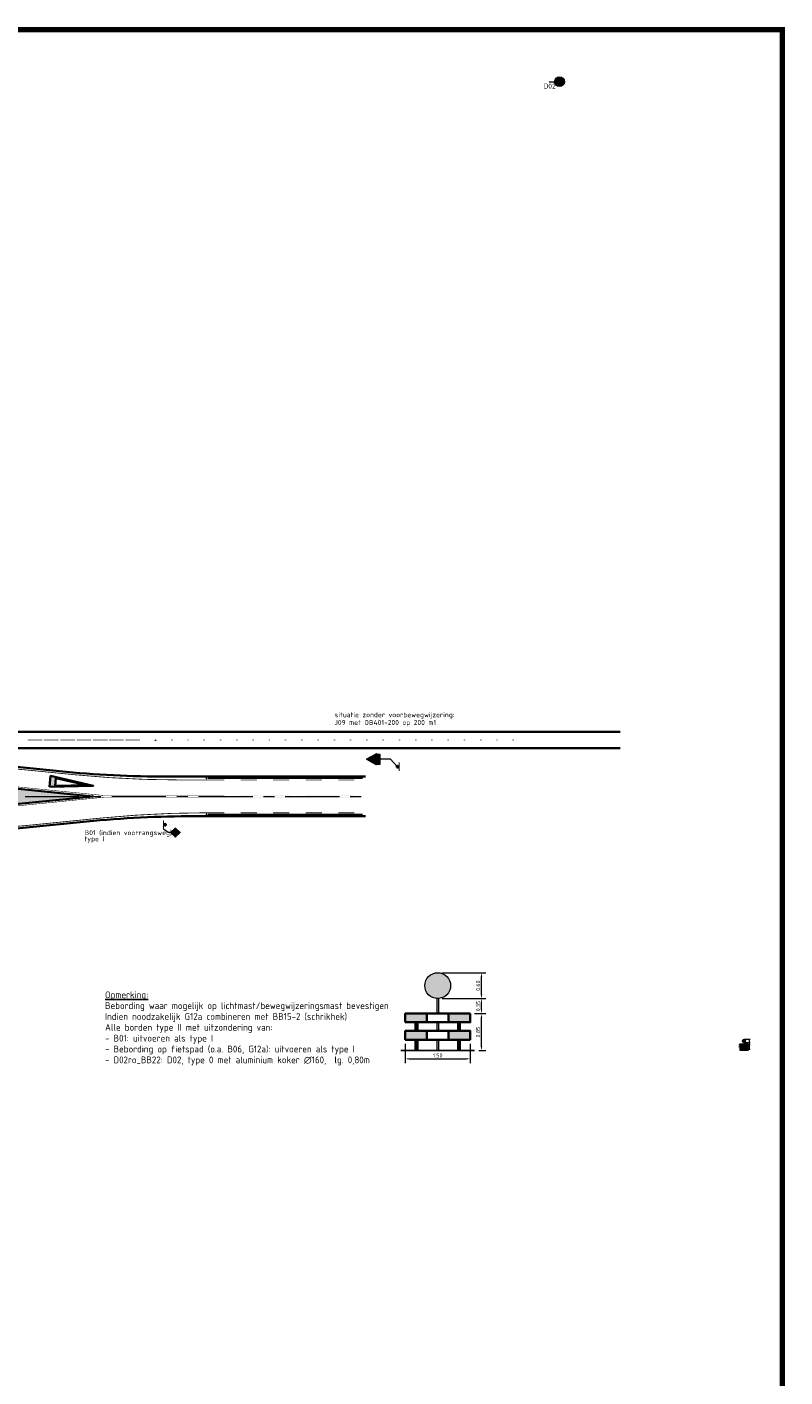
# Model space of a CAD drawing. Header units: metres. Extents: x -699 to 2316, y -1199 to 781.
# Tile 76 of 256: x 792 to 932, y -572 to -323. Entities that reach past the tile are written whole.
import ezdxf
from ezdxf.enums import TextEntityAlignment as Align

# ---------------------------------------------------------------- set-up
doc = ezdxf.new("R2010")
doc.units = ezdxf.units.M
doc.header["$PDMODE"] = 1
doc.linetypes.add('AM-AS', pattern=[16, 10, -2, 2, -2])
doc.linetypes.add('VW-1-1_STREEP', pattern=[2, 1, -1])
for name, color, linetype, lineweight in [('B-WE-AM-AS-G', 10, 'AM-AS', 18), ('N-WA-IE-MEUBILAIR_WEGMEUBILAIR-S', 7, 'Continuous', 25), ('N-WA-VW-VERKEERSTEKEN_BORD-G', 7, 'Continuous', 35), ('N-WE-VH-KANTSTROOKVERRUWING-G', 251, 'VW-1-1_STREEP', 18), ('N-WE-VH-KANTVERHARDING-G', 210, 'Continuous', 35), ('N-WE-VW-MARKERING_LANGS_STREEP_DOORGETROKKEN_010-G', 7, 'Continuous', 13), ('N-WE-VW-MARKERING_LANGS_STREEP_DOORGETROKKEN_015-G', 7, 'Continuous', 13), ('N-WE-VW-MARKERING_PUNTSTUK-G', 7, 'Continuous', 35), ('N-WE-VW-MARKERING_SYMBOOL-G', 7, 'Continuous', 35), ('X-XX-AL-M', 7, 'Continuous', 18), ('X-XX-AL-T18', 10, 'Continuous', 18), ('X-XX-AL-T25', 7, 'Continuous', 25)]:
    doc.layers.add(name, color=color, linetype=linetype, lineweight=lineweight)
for name, color, linetype, lineweight, true_color in [('N-WA-VW-VERKEERSTEKEN_BLAUW', 7, 'Continuous', 5, 0x005b8c), ('N-WA-VW-VERKEERSTEKEN_GEEL', 7, 'Continuous', 5, 0xf7b500), ('N-WA-VW-VERKEERSTEKEN_ROOD', 7, 'Continuous', 5, 0xbb1e10), ('N-WA-VW-VERKEERSTEKEN_WIT', 7, 'Continuous', 5, 0xf1f0ea), ('N-WA-VW-VERKEERSTEKEN_ZWART', 7, 'Continuous', 5, 0x2a292a)]:
    doc.layers.add(name, color=color, linetype=linetype, lineweight=lineweight, true_color=true_color)
doc.styles.add('ARIAL', font='arial.ttf')
doc.styles.add('NLCS-ISO', font='NLCS-ISO.ttf')
doc.styles.add('NLCS-ISO-M50-T18', font='NLCS-ISO.ttf', dxfattribs={"height": 0.09})
doc.dimstyles.new('NLCS-M50-T18-PIJL_A_L2_H1', dxfattribs={"dimscale": 0.05, "dimtxt": 2.5, "dimasz": 1.8, "dimexe": 2, "dimexo": 2, "dimgap": 0.7, "dimtad": 1, "dimzin": 0, "dimdsep": 46, "dimtxsty": 'NLCS-ISO-M50-T18', "dimcen": 0, "dimdle": 2, "dimclrd": 256, "dimclre": 256, "dimclrt": 10, "dimadec": 1, "dimazin": 0, "dimtfac": 1, "dimtdec": 3, "dimtofl": 0, "dimtmove": 0, "dimatfit": 3, "dimfxl": 2, "dimtfillclr": 256, "dimtolj": 1, "dimtzin": 0, "dimlwd": -1, "dimlwe": -1, "dimarcsym": 0})

# ---------------------------------------------------------------- blocks, each defined once
blk = doc.blocks.new('PAAL')
h = blk.add_hatch(color=256)
edge = h.paths.add_edge_path()
edge.add_arc((0, 0), 0.075, 0, 360)
at = {"const_width": 0.1, "flags": 128}
blk.add_lwpolyline([(0.4, 0.14), (-0.4, 0.14)], dxfattribs=at)
blk.add_circle((0, 0), 0.075)
blk = doc.blocks.new('VW8000')
h = blk.add_hatch(color=256)
h.paths.add_polyline_path([(-1, 8), (0, 0), (1, 8)])
h.paths.add_polyline_path([(0.72, 7), (0, 1.21), (-0.72, 7)], flags=16)
for points in [[(-1, 8), (0, 0), (1, 8)], [(0.72, 7), (0, 1.21), (-0.72, 7)]]:
    blk.add_lwpolyline(points, close=True)
blk = doc.blocks.new('SIE-WEG_GLASBOLREFLECTOR-SO')
for p, q in [((-0.4, 0), (-0.2, 0)), ((-0.1, 0.1), (-0.3, 0.3)), ((0, 0.2), (0, 0.4)), ((0.1, 0.1), (0.3, 0.3)), ((0.2, 0), (0.4, 0)), ((-0.3, -0.3), (-0.1, -0.1)), ((0, -0.4), (0, -0.2)), ((0.3, -0.3), (0.1, -0.1))]:
    blk.add_line(p, q)
for radius in [0.375, 0.2]:
    blk.add_circle((0, 0), radius)
blk = doc.blocks.new('glasbol')
at = {"layer": 'N-WA-IE-MEUBILAIR_WEGMEUBILAIR-S'}
blk.add_blockref('SIE-WEG_GLASBOLREFLECTOR-SO', (0, 0), dxfattribs=at)
blk = doc.blocks.new('B01')
at = {"layer": 'N-WA-VW-VERKEERSTEKEN_WIT'}
h = blk.add_hatch(color=256, dxfattribs=at)
h.paths.add_polyline_path([(-0.179, 0.275), (0, 0.096), (0.179, 0.275), (0, 0.454)], flags=16)
h.paths.add_polyline_path([(-0.008, 0.548), (-0.004, 0.55), (0, 0.55), (0.004, 0.55), (0.008, 0.548), (0.011, 0.547), (0.014, 0.544), (0.269, 0.289), (0.272, 0.286), (0.273, 0.283), (0.275, 0.279), (0.275, 0.275), (0.275, 0.271), (0.273, 0.267), (0.272, 0.264), (0.269, 0.261), (0.014, 0.006), (0.011, 0.003), (0.008, 0.002), (0.004, 0), (0, 0), (-0.004, 0), (-0.008, 0.002), (-0.011, 0.003), (-0.014, 0.006), (-0.269, 0.261), (-0.272, 0.264), (-0.273, 0.267), (-0.275, 0.271), (-0.275, 0.275), (-0.275, 0.279), (-0.273, 0.283), (-0.272, 0.286), (-0.269, 0.289), (-0.014, 0.544), (-0.011, 0.547)])
at = {"layer": 'N-WA-VW-VERKEERSTEKEN_GEEL'}
blk.add_solid([(-0.179, 0.275), (0, 0.454), (0, 0.096), (0.179, 0.275)], dxfattribs=at)
at = {"layer": 'N-WA-VW-VERKEERSTEKEN_WIT', "flags": 128}
blk.add_lwpolyline([(-0.179, 0.275), (0, 0.096), (0.179, 0.275), (0, 0.454)], close=True, dxfattribs=at)
at = {"layer": 'N-WA-VW-VERKEERSTEKEN_ZWART'}
blk.add_lwpolyline([(-0.008, 0.548), (-0.004, 0.55), (0, 0.55), (0.004, 0.55), (0.008, 0.548), (0.011, 0.547), (0.014, 0.544), (0.269, 0.289), (0.272, 0.286), (0.273, 0.283), (0.275, 0.279), (0.275, 0.275), (0.275, 0.271), (0.273, 0.267), (0.272, 0.264), (0.269, 0.261), (0.014, 0.006), (0.011, 0.003), (0.008, 0.002), (0.004, 0), (0, 0), (-0.004, 0), (-0.008, 0.002), (-0.011, 0.003), (-0.014, 0.006), (-0.269, 0.261), (-0.269, 0.261), (-0.272, 0.264), (-0.273, 0.267), (-0.275, 0.271), (-0.275, 0.275), (-0.275, 0.279), (-0.273, 0.283), (-0.272, 0.286), (-0.269, 0.289), (-0.014, 0.544), (-0.011, 0.547)], close=True, dxfattribs=at)
blk = doc.blocks.new('0301 (200)')
at = {"layer": 'N-WA-VW-VERKEERSTEKEN_WIT'}
h = blk.add_hatch(color=256, dxfattribs=at)
edge = h.paths.add_edge_path()
edge.add_arc((-0.275, 0.025), 0.025, 180, 270)
edge.add_line((-0.275, 0), (0.275, 0))
edge.add_arc((0.275, 0.025), 0.025, 270, 360)
edge.add_line((0.3, 0.025), (0.3, 0.178))
edge.add_arc((0.275, 0.178), 0.025, 0, 90)
edge.add_line((0.275, 0.203), (-0.275, 0.203))
edge.add_arc((-0.275, 0.178), 0.025, 90, 180)
edge.add_line((-0.3, 0.178), (-0.3, 0.025))
at = {"layer": 'N-WA-VW-VERKEERSTEKEN_ZWART'}
blk.add_lwpolyline([(-0.3, 0.025, 0.414214), (-0.275, 0), (0.275, 0, 0.414214), (0.3, 0.025), (0.3, 0.178, 0.414214), (0.275, 0.203), (-0.275, 0.203, 0.414214), (-0.3, 0.178)], format="xyb", close=True, dxfattribs=at)
at = {"layer": 'N-WA-VW-VERKEERSTEKEN_ZWART', "style": 'ARIAL'}
blk.add_text('200m', height=0.1054, dxfattribs=at).set_placement((0, 0.098), align=Align.MIDDLE)
blk = doc.blocks.new('j09')
at = {"layer": 'N-WA-VW-VERKEERSTEKEN_ROOD'}
h = blk.add_hatch(color=256, dxfattribs=at)
h.paths.add_polyline_path([(0.018, 0.59), (0.341, 0.03), (0.343, 0.026), (0.344, 0.02), (0.343, 0.015), (0.341, 0.01), (0.337, 0.006), (0.333, 0.003), (0.328, 0.001), (0.323, 0), (-0.323, 0), (-0.328, 0.001), (-0.333, 0.003), (-0.337, 0.006), (-0.341, 0.01), (-0.343, 0.015), (-0.343, 0.021), (-0.343, 0.026), (-0.341, 0.031), (-0.018, 0.59), (-0.015, 0.594), (-0.01, 0.597), (-0.005, 0.599), (0, 0.6), (0.01, 0.597), (0.014, 0.594)])
h.paths.add_polyline_path([(0, 0.456), (0.216, 0.082), (-0.216, 0.082)], flags=16)
at = {"layer": 'N-WA-VW-VERKEERSTEKEN_WIT'}
h = blk.add_hatch(color=256, dxfattribs=at)
h.paths.add_polyline_path([(-0.216, 0.082), (0.216, 0.082), (0, 0.456)])
h.paths.add_polyline_path([(0.008, 0.3), (0.068, 0.3, -0.690775), (0.07, 0.294), (0.057, 0.281, -0.262129), (0.091, 0.19), (0.062, 0.195, 0.251297), (0.04, 0.257), (0.034, 0.239, -0.713591), (0.027, 0.239), (0.006, 0.291), (0.005, 0.294, -0.585439)], flags=16)
h.paths.add_polyline_path([(-0.042, 0.298), (-0.032, 0.27, 0.251297), (-0.075, 0.221), (-0.056, 0.224, -0.713591), (-0.053, 0.218), (-0.088, 0.174), (-0.09, 0.172, -0.585439), (-0.097, 0.172), (-0.127, 0.223, -0.690775), (-0.122, 0.228), (-0.105, 0.223, -0.262129)], flags=16)
h.paths.add_polyline_path([(0.005, 0.159), (0.06, 0.15), (0.063, 0.15, -0.585439), (0.066, 0.144), (0.037, 0.093, -0.690775), (0.03, 0.094), (0.026, 0.112, -0.262129), (-0.07, 0.129), (-0.051, 0.152, 0.251297), (0.013, 0.139), (0.001, 0.153, -0.713591)], flags=16)
at = {"layer": 'N-WA-VW-VERKEERSTEKEN_ZWART'}
h = blk.add_hatch(color=256, dxfattribs=at)
h.paths.add_polyline_path([(-0.051, 0.152), (-0.07, 0.129, 0.262129), (0.026, 0.112), (0.03, 0.094, 0.679847), (0.037, 0.093), (0.066, 0.144, 0.585439), (0.063, 0.15), (0.06, 0.15), (0.005, 0.159, 0.68128), (0.001, 0.153), (0.013, 0.139, -0.251297)])
h.paths.add_polyline_path([(0.062, 0.195), (0.091, 0.19, 0.262129), (0.057, 0.281), (0.07, 0.294, 0.679847), (0.068, 0.3), (0.008, 0.3, 0.585439), (0.005, 0.294), (0.006, 0.291), (0.027, 0.239, 0.68128), (0.034, 0.239), (0.04, 0.257, -0.251297)])
h.paths.add_polyline_path([(-0.032, 0.27), (-0.042, 0.298, 0.262129), (-0.105, 0.223), (-0.122, 0.228, 0.679847), (-0.127, 0.223), (-0.097, 0.172, 0.585439), (-0.09, 0.172), (-0.088, 0.174), (-0.053, 0.218, 0.68128), (-0.056, 0.224), (-0.075, 0.221, -0.251297)])
at = {"layer": 'N-WA-VW-VERKEERSTEKEN_ROOD'}
for p, q in [((-0.341, 0.031), (-0.018, 0.59)), ((0.323, 0), (-0.323, 0)), ((-0.216, 0.082), (0, 0.456)), ((0.216, 0.082), (-0.216, 0.082)), ((0, 0.456), (0.216, 0.082)), ((0.018, 0.59), (0.341, 0.03))]:
    blk.add_line(p, q, dxfattribs=at)
at = {"layer": 'N-WA-VW-VERKEERSTEKEN_ROOD', "flags": 128}
for points in [[(-0.343, 0.026), (-0.341, 0.031)], [(-0.343, 0.021), (-0.343, 0.026)], [(-0.343, 0.015), (-0.343, 0.021)], [(-0.341, 0.01), (-0.343, 0.015)], [(-0.337, 0.006), (-0.341, 0.01)], [(-0.333, 0.003), (-0.337, 0.006)], [(-0.328, 0.001), (-0.333, 0.003)], [(-0.323, 0), (-0.328, 0.001)], [(-0.018, 0.59), (-0.015, 0.594)], [(-0.015, 0.594), (-0.01, 0.597)], [(-0.01, 0.597), (-0.005, 0.599)], [(-0.005, 0.599), (0, 0.6)], [(0, 0.6), (0.01, 0.597)], [(0.01, 0.597), (0.014, 0.594)], [(0.014, 0.594), (0.018, 0.59)], [(0.323, 0), (0.328, 0.001)], [(0.328, 0.001), (0.333, 0.003)], [(0.333, 0.003), (0.337, 0.006)], [(0.337, 0.006), (0.341, 0.01)], [(0.343, 0.026), (0.341, 0.03)], [(0.341, 0.01), (0.343, 0.015)], [(0.344, 0.02), (0.343, 0.026)], [(0.343, 0.015), (0.344, 0.02)]]:
    blk.add_lwpolyline(points, dxfattribs=at)
at = {"layer": 'N-WA-VW-VERKEERSTEKEN_ZWART'}
for p, q in [((-0.127, 0.223), (-0.097, 0.172)), ((-0.105, 0.223), (-0.122, 0.228)), ((-0.09, 0.172), (-0.088, 0.174)), ((-0.088, 0.174), (-0.053, 0.218)), ((-0.056, 0.224), (-0.075, 0.221)), ((-0.051, 0.152), (-0.07, 0.129)), ((-0.032, 0.27), (-0.042, 0.298)), ((0.001, 0.153), (0.013, 0.139)), ((0.005, 0.294), (0.006, 0.291)), ((0.06, 0.15), (0.005, 0.159)), ((0.006, 0.291), (0.027, 0.239)), ((0.068, 0.3), (0.008, 0.3)), ((0.026, 0.112), (0.03, 0.094)), ((0.034, 0.239), (0.04, 0.257)), ((0.037, 0.093), (0.066, 0.144)), ((0.057, 0.281), (0.07, 0.294)), ((0.063, 0.15), (0.06, 0.15)), ((0.062, 0.195), (0.091, 0.19))]:
    blk.add_line(p, q, dxfattribs=at)
for centre, radius, start, end in [((-0.123, 0.225), 0.00368, 72.79529, 209.63414), ((-0.007, 0.205), 0.0993, 110.91684, 169.67041), ((-0.093, 0.174), 0.00387, 210.26452, 331.59407), ((-0.007, 0.205), 0.0695, 110.84327, 167.26791), ((-0.007, 0.205), 0.0993, 230.67199, 289.42556), ((-0.056, 0.22), 0.00373, 321.90996, 98.97326), ((-0.007, 0.205), 0.0695, 230.59842, 287.02306), ((0.004, 0.156), 0.00373, 81.66511, 218.72841), ((0.008, 0.296), 0.00387, 90.59061, 211.92016), ((0.03, 0.24), 0.00373, 202.23605, 339.29935), ((0.034, 0.094), 0.00368, 192.55045, 329.38929), ((-0.007, 0.205), 0.0695, 351.16936, 47.594), ((-0.007, 0.205), 0.0993, 351.24293, 49.9965), ((0.063, 0.146), 0.00387, 330.01967, 91.34922), ((0.068, 0.297), 0.00368, 313.12139, 89.96023)]:
    blk.add_arc(centre, radius, start, end, dxfattribs=at)
blk = doc.blocks.new('D02')
at = {"layer": 'N-WA-VW-VERKEERSTEKEN_BLAUW'}
blk.add_hatch(color=256, dxfattribs=at).paths.add_polyline_path([(0.276, 0.3, 1), (-0.276, 0.3, 1)])
at = {"layer": 'N-WA-VW-VERKEERSTEKEN_WIT'}
h = blk.add_hatch(color=256, dxfattribs=at)
h.paths.add_polyline_path([(0.3, 0.3, 1), (-0.3, 0.3, 1)])
h.paths.add_polyline_path([(0.276, 0.3, 1), (-0.276, 0.3, 1)], flags=16)
h = blk.add_hatch(color=256, dxfattribs=at)
edge = h.paths.add_edge_path()
edge.add_line((-0.112, 0.482), (-0.177, 0.417))
edge.add_line((-0.177, 0.417), (-0.06, 0.3))
edge.add_line((-0.06, 0.3), (-0.164, 0.235))
edge.add_arc((-0.155, 0.221), 0.0164, 121.9964, 259.01819)
edge.add_line((-0.158, 0.205), (0.139, 0.152))
edge.add_arc((0.142, 0.166), 0.0143, 259.84306, 392.46038)
edge.add_line((0.154, 0.173), (0.1, 0.464))
edge.add_arc((0.084, 0.461), 0.0164, 10.41061, 148.5748)
edge.add_line((0.07, 0.469), (0.005, 0.365))
edge.add_line((0.005, 0.365), (-0.112, 0.482))
at = {"layer": 'N-WA-VW-VERKEERSTEKEN_BLAUW'}
for radius in [0.3, 0.276]:
    blk.add_circle((0, 0.3), radius, dxfattribs=at)
at = {"layer": 'N-WA-VW-VERKEERSTEKEN_WIT'}
blk.add_lwpolyline([(-0.112, 0.482), (-0.177, 0.417), (-0.06, 0.3), (-0.164, 0.235, 0.681015), (-0.158, 0.205), (0.139, 0.152, 0.653244), (0.154, 0.173), (0.1, 0.464, 0.688336), (0.07, 0.469), (0.005, 0.365), (-0.112, 0.482)], format="xyb", dxfattribs=at)
blk = doc.blocks.new('g12A')
at = {"layer": 'N-WA-VW-VERKEERSTEKEN_BLAUW'}
h = blk.add_hatch(color=256, dxfattribs=at)
edge = h.paths.add_edge_path()
edge.add_arc((0, 0.48), 0.442, 0, 360)
edge = h.paths.add_edge_path(flags=0)
edge.add_line((0.071, 0.351), (0.086, 0.321))
edge.add_arc((0.144, 0.228), 0.11, 122.0502, 173.655)
edge.add_line((0.035, 0.24), (0.019, 0.24))
edge.add_line((0.019, 0.24), (0.071, 0.351))
h.paths.add_polyline_path([(-0.102, 0.359), (-0.099, 0.367), (0.037, 0.367), (-0.014, 0.26)], flags=0)
edge = h.paths.add_edge_path(flags=0)
edge.add_arc((0.144, 0.228), 0.072, 200.7713, 454.9339)
edge.add_line((0.138, 0.299), (0.184, 0.202))
edge.add_line((0.184, 0.202), (0.077, 0.202))
edge = h.paths.add_edge_path(flags=0)
edge.add_line((0.124, 0.24), (0.102, 0.286))
edge.add_arc((0.144, 0.228), 0.072, 125.512, 170.1931)
edge.add_line((0.073, 0.24), (0.124, 0.24))
edge = h.paths.add_edge_path(flags=0)
edge.add_line((-0.127, 0.29), (-0.156, 0.212))
edge.add_line((-0.156, 0.212), (-0.191, 0.224))
edge.add_line((-0.191, 0.224), (-0.164, 0.3))
edge.add_arc((-0.163, 0.228), 0.072, 90.5105, 419.9368)
edge = h.paths.add_edge_path(flags=16)
edge.add_arc((-0.163, 0.228), 0.11, -276.7107, 12.0783, ccw=False)
edge.add_line((-0.151, 0.337), (-0.112, 0.444))
edge.add_line((-0.112, 0.444), (-0.085, 0.462))
edge.add_line((-0.085, 0.462), (-0.025, 0.462))
edge.add_line((-0.025, 0.462), (-0.025, 0.424))
edge.add_line((-0.025, 0.424), (-0.073, 0.424))
edge.add_line((-0.073, 0.424), (-0.08, 0.42))
edge.add_line((-0.08, 0.42), (-0.085, 0.405))
edge.add_line((-0.085, 0.405), (0.031, 0.405))
edge.add_line((0.031, 0.405), (0.031, 0.435))
edge.add_line((0.031, 0.435), (0.121, 0.435))
edge.add_line((0.121, 0.435), (0.121, 0.398))
edge.add_line((0.121, 0.398), (0.094, 0.398))
edge.add_line((0.094, 0.398), (0.091, 0.393))
edge.add_line((0.091, 0.393), (0.121, 0.335))
edge.add_arc((0.144, 0.228), 0.11, -166.4831, 102.3119, ccw=False)
edge.add_line((0.037, 0.202), (-0.012, 0.202))
edge.add_line((-0.012, 0.202), (-0.056, 0.251))
edge = h.paths.add_edge_path(flags=0)
edge.add_line((-0.185, 0.618), (-0.162, 0.68))
edge.add_arc((-0.163, 0.61), 0.0696, 88.5866, 252.5647)
edge.add_arc((-0.163, 0.61), 0.0696, 252.6444, 410.2966)
edge.add_line((-0.119, 0.664), (-0.142, 0.602))
edge.add_arc((-0.163, 0.61), 0.0228, 159.8243, 338.6809, ccw=False)
edge = h.paths.add_edge_path(flags=16)
edge.add_line((-0.229, 0.722), (-0.223, 0.703))
edge.add_arc((-0.163, 0.61), 0.11, 122.9334, 356.5163)
edge.add_line((-0.054, 0.604), (-0.027, 0.576))
edge.add_line((-0.027, 0.576), (0.039, 0.576))
edge.add_arc((0.144, 0.608), 0.11, 196.9732, 325.7313)
edge.add_arc((0.144, 0.608), 0.11, 325.7298, 528.378)
edge.add_line((0.036, 0.63), (-0.001, 0.63))
edge.add_line((-0.001, 0.63), (0.023, 0.679))
edge.add_line((0.023, 0.679), (-0.035, 0.751))
edge.add_line((-0.035, 0.751), (-0.086, 0.752))
edge.add_line((-0.086, 0.752), (-0.081, 0.766))
edge.add_line((-0.081, 0.766), (-0.03, 0.766))
edge.add_line((-0.03, 0.766), (-0.029, 0.811))
edge.add_line((-0.029, 0.811), (-0.089, 0.812))
edge.add_arc((-0.086, 0.774), 0.0384, 95.3597, 160.2664)
edge.add_line((-0.122, 0.787), (-0.148, 0.719))
edge.add_arc((-0.163, 0.61), 0.11, 81.9826, 93.6505)
edge.add_line((-0.17, 0.72), (-0.177, 0.744))
edge.add_line((-0.177, 0.744), (-0.229, 0.722))
edge = h.paths.add_edge_path(flags=16)
edge.add_line((0.2, 0.731), (0.2, 0.76))
edge.add_line((0.2, 0.76), (0.056, 0.762))
edge.add_arc((0.056, 0.753), 0.00893, 88.6305, 201.4911)
edge.add_line((0.048, 0.75), (0.07, 0.712))
edge.add_arc((0.075, 0.72), 0.00894, 235.2879, 307.1403)
edge.add_line((0.081, 0.713), (0.101, 0.723))
edge.add_line((0.101, 0.723), (0.121, 0.729))
edge.add_line((0.121, 0.729), (0.142, 0.731))
edge.add_line((0.142, 0.731), (0.2, 0.731))
edge = h.paths.add_edge_path(flags=0)
edge.add_line((0.144, 0.585), (0.062, 0.586))
edge.add_arc((0.144, 0.606), 0.0841, 193.6328, 467.4521)
edge.add_arc((0.144, 0.608), 0.0822, 107.8444, 172.0174)
edge.add_line((0.063, 0.619), (0.145, 0.619))
edge.add_arc((0.14, 0.602), 0.0172, -75.0696, 74.0325, ccw=False)
at = {"layer": 'N-WA-VW-VERKEERSTEKEN_WIT'}
h = blk.add_hatch(color=256, dxfattribs=at)
h.dxf.hatch_style = 1
edge = h.paths.add_edge_path()
edge.add_arc((0, 0.48), 0.48, 0, 360)
at = {"layer": 'N-WA-VW-VERKEERSTEKEN_BLAUW'}
blk.add_circle((0, 0.48), 0.48, dxfattribs=at)
blk = doc.blocks.new('*D1758')
at = {"layer": 'Defpoints', "color": 0, "transparency": 16777216}
for p in [(878.199, -497.37), (878.46, -497.37), (878.299, -498.222)]:
    blk.add_point(p, dxfattribs=at)
at = {"layer": 'X-XX-AL-M', "transparency": 16777216}
for p, q in [((878.299, -497.37), (878.56, -497.37)), ((878.46, -498.132), (878.46, -497.46)), ((878.399, -498.222), (878.56, -498.222))]:
    blk.add_line(p, q, dxfattribs=at)
for points in [[(878.445, -497.46), (878.475, -497.46), (878.46, -497.37)], [(878.445, -498.132), (878.475, -498.132), (878.46, -498.222)]]:
    blk.add_solid(points, dxfattribs=at)
at = {"layer": 'X-XX-AL-M', "color": 10, "transparency": 16777216, "insert": (878.38, -497.796), "char_height": 0.09, "attachment_point": 5, "rotation": 90, "style": 'NLCS-ISO-M50-T18'}
blk.add_mtext('\\A1;0.85', dxfattribs=at)
blk = doc.blocks.new('*D1759')
at = {"layer": 'Defpoints', "color": 0, "transparency": 16777216}
for p in [(877.449, -497.022), (878.46, -497.022), (878.199, -497.37)]:
    blk.add_point(p, dxfattribs=at)
at = {"layer": 'X-XX-AL-M', "transparency": 16777216}
for p, q in [((877.549, -497.022), (878.56, -497.022)), ((878.46, -497.28), (878.46, -497.112)), ((878.299, -497.37), (878.56, -497.37))]:
    blk.add_line(p, q, dxfattribs=at)
for points in [[(878.445, -497.112), (878.475, -497.112), (878.46, -497.022)], [(878.445, -497.28), (878.475, -497.28), (878.46, -497.37)]]:
    blk.add_solid(points, dxfattribs=at)
at = {"layer": 'X-XX-AL-M', "color": 10, "transparency": 16777216, "insert": (878.38, -497.196), "char_height": 0.09, "attachment_point": 5, "rotation": 90, "style": 'NLCS-ISO-M50-T18'}
blk.add_mtext('\\A1;0.35', dxfattribs=at)
blk = doc.blocks.new('*D1760')
at = {"layer": 'Defpoints', "color": 0, "transparency": 16777216}
for p in [(877.449, -496.425), (878.46, -496.425), (877.449, -497.022)]:
    blk.add_point(p, dxfattribs=at)
at = {"layer": 'X-XX-AL-M', "transparency": 16777216}
for p, q in [((877.549, -496.425), (878.56, -496.425)), ((878.46, -496.932), (878.46, -496.515)), ((877.549, -497.022), (878.56, -497.022))]:
    blk.add_line(p, q, dxfattribs=at)
for points in [[(878.445, -496.515), (878.475, -496.515), (878.46, -496.425)], [(878.445, -496.932), (878.475, -496.932), (878.46, -497.022)]]:
    blk.add_solid(points, dxfattribs=at)
at = {"layer": 'X-XX-AL-M', "color": 10, "transparency": 16777216, "insert": (878.38, -496.724), "char_height": 0.09, "attachment_point": 5, "rotation": 90, "style": 'NLCS-ISO-M50-T18'}
blk.add_mtext('\\A1;0.60', dxfattribs=at)
blk = doc.blocks.new('*D1761')
at = {"layer": 'Defpoints', "color": 0, "transparency": 16777216}
for p in [(876.699, -497.969), (878.199, -497.969), (878.199, -498.413)]:
    blk.add_point(p, dxfattribs=at)
at = {"layer": 'X-XX-AL-M', "transparency": 16777216}
for p, q in [((876.699, -498.069), (876.699, -498.513)), ((878.199, -498.069), (878.199, -498.513)), ((876.789, -498.413), (878.109, -498.413))]:
    blk.add_line(p, q, dxfattribs=at)
for points in [[(876.789, -498.398), (876.789, -498.428), (876.699, -498.413)], [(878.109, -498.398), (878.109, -498.428), (878.199, -498.413)]]:
    blk.add_solid(points, dxfattribs=at)
at = {"layer": 'X-XX-AL-M', "color": 10, "transparency": 16777216, "insert": (877.449, -498.333), "char_height": 0.09, "attachment_point": 5, "style": 'NLCS-ISO-M50-T18'}
blk.add_mtext('\\A1;1.50', dxfattribs=at)
blk = doc.blocks.new('DT_SCHRIKHEG+G12A')
at = {"layer": 'N-WA-VW-VERKEERSTEKEN_ROOD'}
h = blk.add_hatch(color=256, dxfattribs=at)
h.dxf.hatch_style = 1
h.paths.add_polyline_path([(-0.25, 0.852), (-0.75, 0.852), (-0.75, 0.652), (-0.25, 0.652)])
h = blk.add_hatch(color=256, dxfattribs=at)
h.dxf.hatch_style = 1
h.paths.add_polyline_path([(0.75, 0.852), (0.25, 0.852), (0.25, 0.652), (0.75, 0.652)])
h = blk.add_hatch(color=256, dxfattribs=at)
h.dxf.hatch_style = 1
h.paths.add_polyline_path([(-0.25, 0.452), (-0.75, 0.452), (-0.75, 0.252), (-0.25, 0.252)])
h = blk.add_hatch(color=256, dxfattribs=at)
h.dxf.hatch_style = 1
h.paths.add_polyline_path([(0.75, 0.452), (0.25, 0.452), (0.25, 0.252), (0.75, 0.252)])
at = {"color": 3}
blk.add_line((-0.85, 0), (0.85, 0), dxfattribs=at)
at = {"layer": 'N-WA-VW-VERKEERSTEKEN_BORD-G', "lineweight": 18}
for p, q in [((-0.02, 1.2), (-0.02, 0.852)), ((0.02, 1.2), (0.02, 0.852)), ((-0.02, 0.652), (-0.02, 0.452)), ((0.02, 0.652), (0.02, 0.452)), ((-0.02, 0.252), (-0.02, 0)), ((0.02, 0.252), (0.02, 0))]:
    blk.add_line(p, q, dxfattribs=at)
at = {"layer": 'N-WA-VW-VERKEERSTEKEN_BORD-G'}
for p, q in [((-0.513, 0.652), (-0.513, 0.452)), ((-0.469, 0.652), (-0.469, 0.452)), ((0.469, 0.652), (0.469, 0.452)), ((0.513, 0.652), (0.513, 0.452)), ((-0.513, 0.252), (-0.513, 0)), ((-0.469, 0.252), (-0.469, 0)), ((0.469, 0.252), (0.469, 0)), ((0.513, 0.252), (0.513, 0))]:
    blk.add_line(p, q, dxfattribs=at)
at = {"layer": 'N-WA-VW-VERKEERSTEKEN_BORD-G', "flags": 128}
for points in [[(-0.75, 0.652), (-0.75, 0.852), (-0.25, 0.852), (-0.25, 0.652)], [(0.75, 0.852), (0.25, 0.852), (0.25, 0.652), (0.75, 0.652)], [(-0.75, 0.252), (-0.75, 0.452), (-0.25, 0.452), (-0.25, 0.252)], [(0.75, 0.252), (0.75, 0.452), (0.25, 0.452), (0.25, 0.252)]]:
    blk.add_lwpolyline(points, close=True, dxfattribs=at)
for points in [[(-0.25, 0.852), (0.25, 0.852)], [(0.25, 0.652), (-0.25, 0.652)], [(-0.25, 0.452), (0.25, 0.452)], [(-0.25, 0.252), (0.25, 0.252)]]:
    blk.add_lwpolyline(points, dxfattribs=at)
at = {"xscale": 0.6209999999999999, "yscale": 0.6209999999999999, "zscale": 0.6209999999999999}
blk.add_blockref('g12A', (0, 1.2), dxfattribs=at)
at = {"layer": 'X-XX-AL-M'}
for base, p1, p2, picture, middle in [((1.011, 1.796), (0, 1.2), (0, 1.796), '*D1760', (0.931, 1.498)), ((1.011, 1.2), (0.75, 0.852), (0, 1.2), '*D1759', (0.931, 1.026)), ((1.011, 0.852), (0.85, 0), (0.75, 0.852), '*D1758', (0.931, 0.426))]:
    dim = blk.add_linear_dim(base=base, p1=p1, p2=p2, angle=90, dimstyle='NLCS-M50-T18-PIJL_A_L2_H1', dxfattribs=at)
    dim.commit()
    dim.dimension.update_dxf_attribs({"geometry": picture, "text_midpoint": middle, "insert": (-877.449, 498.222)})
dim = blk.add_linear_dim(base=(0.75, -0.192), p1=(-0.75, 0.252), p2=(0.75, 0.252), dimstyle='NLCS-M50-T18-PIJL_A_L2_H1', dxfattribs=at)
dim.commit()
dim.dimension.update_dxf_attribs({"geometry": '*D1761', "text_midpoint": (0, -0.112), "insert": (-877.449, 498.222)})

msp = doc.modelspace()

# ---------------------------------------------------------------- hatches: boundary and pattern name
at = {"layer": 'N-WE-VW-MARKERING_PUNTSTUK-G'}
h = msp.add_hatch(color=256, dxfattribs=at)
edge = h.paths.add_edge_path()
edge.add_line((789.2437, -466.3651), (789.6434, -466.3651))
edge.add_line((789.6434, -466.3651), (804.6434, -464.8651))
edge.add_line((804.6434, -464.8651), (789.6434, -463.3651))
edge.add_line((789.6434, -463.3651), (789.2437, -463.3651))
edge.add_arc((788.1609, -464.8651), 1.85, 305.824774, 414.175226, ccw=False)

# ---------------------------------------------------------------- linework, layer by layer
at = {"const_width": 1}
msp.add_lwpolyline([(378.9828, -323.3944), (931.7474, -323.3944), (931.7474, -711.1164), (378.9828, -711.1164)], close=True, dxfattribs=at)
msp.add_lwpolyline([(378.9828, -323.3944), (931.7474, -323.3944), (931.7474, -711.1164), (378.9828, -711.1164)], close=True, dxfattribs=at)
at = {"layer": 'B-WE-AM-AS-G'}
msp.add_lwpolyline([(760.0609, -464.8651), (854.8398, -464.8651)], dxfattribs=at)
at = {"layer": 'N-WA-VW-VERKEERSTEKEN_BORD-G', "lineweight": 13}
for p, q in [((888.7559, -333.0027), (889.7559, -333.0027)), ((859.46, -458.0176), (857.585, -458.0176)), ((859.46, -458.0176), (860.7735, -459.3959)), ((818.4551, -471.5375), (817.622, -470.9099)), ((818.9551, -471.5375), (818.4551, -471.5375))]:
    msp.add_line(p, q, dxfattribs=at)
at = {"layer": 'N-WE-VH-KANTSTROOKVERRUWING-G', "ltscale": 0.7, "const_width": 0.3}
for points in [[(825.8083, -461.5401), (854.3211, -461.5401)], [(825.8083, -468.1901), (854.3211, -468.1901)]]:
    msp.add_lwpolyline(points, dxfattribs=at)
at = {"layer": 'N-WE-VH-KANTVERHARDING-G'}
for p, q in [((901.8526, -452.9651), (789.2729, -452.9651)), ((901.8526, -455.9651), (789.2729, -455.9651))]:
    msp.add_line(p, q, dxfattribs=at)
for points in [[(772.7888, -452.1372, -0.04066529), (774.6811, -454.3651, 0.24153136), (784.4279, -459.3651), (787.3492, -459.3651, -0.02492232), (792.3243, -459.6132), (798.4173, -460.2225, 0.02492232), (818.3181, -461.2151), (854.8398, -461.2151)], [(854.8398, -468.5151), (823.343, -468.5151, 0.02492232), (803.4423, -469.5077), (792.3493, -470.6169, -0.02492232), (787.3741, -470.8651), (785.5167, -470.8651, 0.22388746), (773.9459, -476.3196, -0.02391035), (772.7888, -477.593)]]:
    msp.add_lwpolyline(points, format="xyb", dxfattribs=at)
at = {"layer": 'N-WE-VW-MARKERING_LANGS_STREEP_DOORGETROKKEN_010-G'}
msp.add_lwpolyline([(815.9729, -454.4651), (816.2729, -454.4651)], dxfattribs=at)
at = {"layer": 'N-WE-VW-MARKERING_LANGS_STREEP_DOORGETROKKEN_010-G', "const_width": 0.1}
msp.add_lwpolyline([(789.6609, -463.0151), (777.6137, -463.0151, -0.05255267), (777.6137, -466.7151), (789.6609, -466.7151), (806.6609, -465.0151)], format="xyb", dxfattribs=at)
msp.add_lwpolyline([(806.6609, -464.7151), (789.6609, -463.0151)], dxfattribs=at)
at = {"layer": 'N-WE-VW-MARKERING_LANGS_STREEP_DOORGETROKKEN_010-G'}
for points in [[(840.8243, -464.6651), (831.8243, -464.6651), (840.8243, -464.7651), (831.8243, -464.7651)], [(840.8243, -465.0651), (831.8243, -465.0651), (840.8243, -464.9651), (831.8243, -464.9651)], [(852.8243, -464.6651), (843.8243, -464.6651), (852.8243, -464.7651), (843.8243, -464.7651)], [(852.8243, -465.0651), (843.8243, -465.0651), (852.8243, -464.9651), (843.8243, -464.9651)]]:
    msp.add_solid(points, dxfattribs=at)
for points in [[(792.5729, -454.4151), (792.5729, -454.5151), (795.2729, -454.4151), (795.2729, -454.5151)], [(795.5729, -454.4151), (795.5729, -454.5151), (798.2729, -454.4151), (798.2729, -454.5151)], [(798.5729, -454.4151), (798.5729, -454.5151), (801.2729, -454.4151), (801.2729, -454.5151)], [(801.5729, -454.4151), (801.5729, -454.5151), (804.2729, -454.4151), (804.2729, -454.5151)], [(804.5729, -454.4151), (804.5729, -454.5151), (807.2729, -454.4151), (807.2729, -454.5151)], [(807.5729, -454.4151), (807.5729, -454.5151), (810.2729, -454.4151), (810.2729, -454.5151)], [(810.5729, -454.4151), (810.5729, -454.5151), (813.2729, -454.4151), (813.2729, -454.5151)], [(815.9729, -454.4151), (815.9729, -454.5151), (816.2729, -454.4151), (816.2729, -454.5151)], [(818.9729, -454.4151), (818.9729, -454.5151), (819.2729, -454.4151), (819.2729, -454.5151)], [(821.9729, -454.4151), (821.9729, -454.5151), (822.2729, -454.4151), (822.2729, -454.5151)], [(824.9729, -454.4151), (824.9729, -454.5151), (825.2729, -454.4151), (825.2729, -454.5151)], [(827.9729, -454.4151), (827.9729, -454.5151), (828.2729, -454.4151), (828.2729, -454.5151)], [(830.9729, -454.4151), (830.9729, -454.5151), (831.2729, -454.4151), (831.2729, -454.5151)], [(833.9729, -454.4151), (833.9729, -454.5151), (834.2729, -454.4151), (834.2729, -454.5151)], [(836.9729, -454.4151), (836.9729, -454.5151), (837.2729, -454.4151), (837.2729, -454.5151)], [(839.9729, -454.4151), (839.9729, -454.5151), (840.2729, -454.4151), (840.2729, -454.5151)], [(842.9729, -454.4151), (842.9729, -454.5151), (843.2729, -454.4151), (843.2729, -454.5151)], [(845.9729, -454.4151), (845.9729, -454.5151), (846.2729, -454.4151), (846.2729, -454.5151)], [(848.9729, -454.4151), (848.9729, -454.5151), (849.2729, -454.4151), (849.2729, -454.5151)], [(851.9729, -454.4151), (851.9729, -454.5151), (852.2729, -454.4151), (852.2729, -454.5151)], [(854.9729, -454.4151), (854.9729, -454.5151), (855.2729, -454.4151), (855.2729, -454.5151)], [(857.9729, -454.4151), (857.9729, -454.5151), (858.2729, -454.4151), (858.2729, -454.5151)], [(860.9729, -454.4151), (860.9729, -454.5151), (861.2729, -454.4151), (861.2729, -454.5151)], [(863.9729, -454.4151), (863.9729, -454.5151), (864.2729, -454.4151), (864.2729, -454.5151)], [(866.9729, -454.4151), (866.9729, -454.5151), (867.2729, -454.4151), (867.2729, -454.5151)], [(869.9729, -454.4151), (869.9729, -454.5151), (870.2729, -454.4151), (870.2729, -454.5151)], [(872.9729, -454.4151), (872.9729, -454.5151), (873.2729, -454.4151), (873.2729, -454.5151)], [(875.9729, -454.4151), (875.9729, -454.5151), (876.2729, -454.4151), (876.2729, -454.5151)], [(878.9729, -454.4151), (878.9729, -454.5151), (879.2729, -454.4151), (879.2729, -454.5151)], [(881.9729, -454.4151), (881.9729, -454.5151), (882.2729, -454.4151), (882.2729, -454.5151)]]:
    msp.add_trace(points, dxfattribs=at)
at = {"layer": 'N-WE-VW-MARKERING_LANGS_STREEP_DOORGETROKKEN_015-G', "const_width": 0.15}
for points in [[(772.5237, -452.4023, -0.04066529), (774.3765, -454.5838, 0.24153136), (784.4279, -459.7401), (787.3492, -459.7401, -0.02492232), (792.287, -459.9864), (800.8986, -460.8475, 0.02492232), (820.7994, -461.8401), (828.8243, -461.8401)], [(828.8243, -467.8901), (825.8243, -467.8901, 0.02492232), (805.9236, -468.8827), (792.312, -470.2438, -0.02492232), (787.3741, -470.4901), (785.5167, -470.4901, 0.22388746), (773.6566, -476.081, -0.02391035), (772.5237, -477.3278)]]:
    msp.add_lwpolyline(points, format="xyb", dxfattribs=at)
at = {"layer": 'N-WE-VW-MARKERING_LANGS_STREEP_DOORGETROKKEN_015-G', "const_width": 0.1}
for points in [[(828.8243, -464.7151), (806.6609, -464.7151)], [(828.8243, -465.0151), (806.6609, -465.0151)]]:
    msp.add_lwpolyline(points, dxfattribs=at)
at = {"layer": 'N-WE-VW-MARKERING_LANGS_STREEP_DOORGETROKKEN_015-G'}
for points in [[(834.8243, -461.7651), (831.8243, -461.7651), (834.8243, -461.9151), (831.8243, -461.9151)], [(840.8243, -461.7651), (837.8243, -461.7651), (840.8243, -461.9151), (837.8243, -461.9151)], [(846.8243, -461.7651), (843.8243, -461.7651), (846.8243, -461.9151), (843.8243, -461.9151)], [(852.8243, -461.7651), (849.8243, -461.7651), (852.8243, -461.9151), (849.8243, -461.9151)], [(834.8243, -467.9651), (831.8243, -467.9651), (834.8243, -467.8151), (831.8243, -467.8151)], [(840.8243, -467.9651), (837.8243, -467.9651), (840.8243, -467.8151), (837.8243, -467.8151)], [(846.8243, -467.9651), (843.8243, -467.9651), (846.8243, -467.8151), (843.8243, -467.8151)], [(852.8243, -467.9651), (849.8243, -467.9651), (852.8243, -467.8151), (849.8243, -467.8151)]]:
    msp.add_solid(points, dxfattribs=at)
at = {"layer": 'N-WE-VW-MARKERING_PUNTSTUK-G'}
msp.add_lwpolyline([(789.2437, -466.3651), (789.6434, -466.3651), (804.6434, -464.8651), (789.6434, -463.3651), (789.2437, -463.3651, -0.51145307)], format="xyb", close=True, dxfattribs=at)

# ---------------------------------------------------------------- block references
at = {"xscale": 3, "yscale": 3, "zscale": 3}
for name, p, rotation in [('D02', (889.7559, -333.0027), 270), ('j09', (856.8954, -458.0156), 90.00947876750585)]:
    msp.add_blockref(name, p, dxfattribs=dict(at, rotation=rotation))
at = {"xscale": 8, "yscale": 8, "zscale": 8}
msp.add_blockref('DT_SCHRIKHEG+G12A', (868.1849, -511.7768), dxfattribs=at)
msp.add_blockref('DT_SCHRIKHEG+G12A', (924.6836, -511.4855))
at = {"layer": 'N-WA-IE-MEUBILAIR_WEGMEUBILAIR-S', "xscale": 0.1333333, "yscale": 0.1333333, "zscale": 0.1333333, "rotation": 359.8276844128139}
for p in [(825.5575, -461.5401), (825.5575, -468.1901)]:
    msp.add_blockref('glasbol', p, dxfattribs=at)
at = {"layer": 'N-WA-VW-VERKEERSTEKEN_BORD-G', "xscale": 3, "yscale": 3, "zscale": 3}
for name, p, rotation in [('0301 (200)', (857.585, -458.0176), 89.99999999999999), ('B01', (818.9551, -471.5375), 270)]:
    msp.add_blockref(name, p, dxfattribs=dict(at, rotation=rotation))
at = {"layer": 'N-WA-VW-VERKEERSTEKEN_BORD-G', "lineweight": 13, "xscale": 2, "yscale": 2, "zscale": 2}
for p, rotation in [((860.7735, -459.3959), 270.0000000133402), ((817.897, -470.1099), 89.99999999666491)]:
    msp.add_blockref('PAAL', p, dxfattribs=dict(at, rotation=rotation))
at = {"layer": 'N-WE-VW-MARKERING_SYMBOOL-G', "rotation": 84.28940686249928}
msp.add_blockref('VW8000', (804.6434, -462.8933), dxfattribs=at)

# ---------------------------------------------------------------- texts
at = {"layer": 'X-XX-AL-T18', "style": 'NLCS-ISO'}
for s, p in [('D02', (887.7161, -334.2471)), ('situatie zonder voorbewegwijzering:', (849.1675, -450.2589)), ('J09 met OB401-200 op 200 m1', (849.1675, -451.683)), ('B01 (indien voorrangsweg)', (803.0457, -472.0155))]:
    msp.add_text(s, height=0.9, dxfattribs=at).set_placement(p)
at = {"layer": 'X-XX-AL-T18', "insert": (803.0457, -473.4155), "char_height": 0.9, "attachment_point": 7, "style": 'NLCS-ISO'}
msp.add_mtext('{\\fNLCS-ISO|b1|i0|c0|p34;type I}', dxfattribs=at)
at = {"layer": 'X-XX-AL-T25', "style": 'NLCS-ISO'}
for s, p in [('%%UOpmerking:', (806.8165, -502.1111)), ('Bebording waar mogelijk op lichtmast/bewegwijzeringsmast bevestigen', (806.8165, -504.1111)), ('Indien noodzakelijk G12a combineren met BB15-2 (schrikhek)', (806.8165, -506.1111)), ('Alle borden type II met uitzondering van:', (806.8165, -508.1111)), ('- B01: uitvoeren als type I', (806.8165, -510.1111)), ('- Bebording op fietspad (o.a. B06, G12a): uitvoeren als type I', (806.8165, -512.1111)), ('- D02ro_BB22: D02, type 0 met aluminium koker ∅160,  lg. 0,80m', (806.8165, -514.1111))]:
    msp.add_text(s, height=1.25, dxfattribs=at).set_placement(p)

doc.saveas('drawing.dxf')
